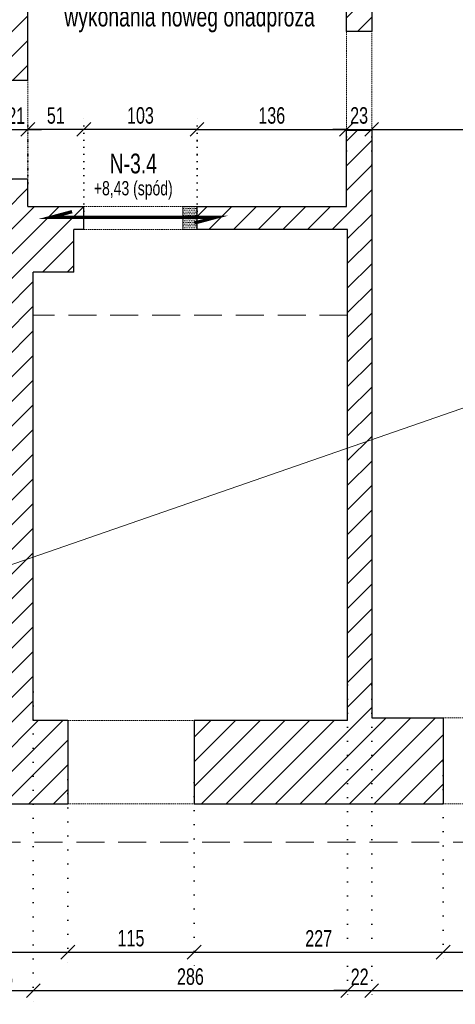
# Model space of a CAD drawing. Header units: millimetres. Extents: x 11149 to 111407, y -107619 to -23630.
# Tile 23 of 245: x 12419 to 12815, y -36625 to -35729. Entities that reach past the tile are written whole.
import ezdxf
from ezdxf.enums import TextEntityAlignment as Align

# ---------------------------------------------------------------- set-up
doc = ezdxf.new("R2010")
doc.units = ezdxf.units.MM
doc.header["$LTSCALE"] = 2
for name, pattern in [('DOT', [6.35, 0, -6.35]), ('HIDDEN', [9.525, 6.35, -3.175]), ('HIDDENX2', [19.05, 12.7, -6.35])]:
    doc.linetypes.add(name, pattern=pattern)
doc.layers.get('0').update_dxf_attribs({"plot": 0})
doc.layers.get('Defpoints').update_dxf_attribs({"color": 1})
doc.layers.add('3DPLAN_A_KRESKOWANIE 1', color=253, linetype='Continuous')
for name, color, linetype, lineweight in [('3DPLAN_A_WYSOKOŚCI ZMIANA', 144, 'HIDDENX2', 5), ('A_WYBURZENIA', 6, 'Continuous', 0), ('A_ściany mur', 2, 'Continuous', 30), ('e-cad_opisyNadproża', 7, 'Continuous', 9), ('e-cad_wymiary', 4, 'Continuous', 9), ('Opisy', 7, 'Continuous', 13)]:
    doc.layers.add(name, color=color, linetype=linetype, lineweight=lineweight)
doc.styles.add('e-cad_1', font='arial.ttf', dxfattribs={"width": 0.7})
doc.dimstyles.new('e-cad_1_100_[cm]', dxfattribs={"dimscale": 10, "dimtxt": 1.5, "dimasz": 1.25, "dimexe": 1.25, "dimexo": 0.625, "dimgap": 0.5, "dimtad": 1, "dimdec": 0, "dimrnd": 1, "dimzin": 1, "dimtxsty": 'e-cad_1', "dimblk": 'OBLIQUE', "dimcen": 2.5, "dimclrd": 256, "dimclre": 252, "dimclrt": 7, "dimadec": 0, "dimazin": 0, "dimtfac": 1, "dimtix": 1, "dimtmove": 2, "dimatfit": 3, "dimldrblk": 'NONE', "dimfxl": 60, "dimfxlon": 1, "dimarcsym": 0})
pattern_1 = [(45, (13281.13, -30963.905), (-11.22532, 11.22532), [])]

# ---------------------------------------------------------------- blocks, each defined once
blk = doc.blocks.new('_OBLIQUE')
at = {"color": 0, "linetype": 'ByBlock', "lineweight": -2}
blk.add_line((-0.5, -0.5), (0.5, 0.5), dxfattribs=at)
blk = doc.blocks.new('*D144')
at = {"layer": 'Defpoints', "color": 0}
for p in [(12462.55, -36414.55), (12181.88, -36432.81), (12462.55, -36577.89)]:
    blk.add_point(p, dxfattribs=at)
at = {"layer": 'e-cad_wymiary', "color": 252, "linetype": 'DOT', "lineweight": -2}
for p, q in [((12462.55, -36420.8), (12462.55, -36590.39)), ((12181.88, -36439.06), (12181.88, -36590.39))]:
    blk.add_line(p, q, dxfattribs=at)
at = {"layer": 'e-cad_wymiary', "lineweight": -2}
blk.add_line((12181.88, -36577.89), (12462.55, -36577.89), dxfattribs=at)
at = {"layer": 'e-cad_wymiary', "lineweight": -2, "xscale": 12.5, "yscale": 12.5, "zscale": 12.5, "rotation": 180}
blk.add_blockref('_OBLIQUE', (12181.88, -36577.89), dxfattribs=at)
at = {"layer": 'e-cad_wymiary', "lineweight": -2, "xscale": 12.5, "yscale": 12.5, "zscale": 12.5}
blk.add_blockref('_OBLIQUE', (12462.55, -36577.89), dxfattribs=at)
at = {"layer": 'e-cad_wymiary', "color": 7, "insert": (12322.22, -36565.23), "char_height": 15, "attachment_point": 5, "style": 'e-cad_1'}
blk.add_mtext('281', dxfattribs=at)
blk = doc.blocks.new('_None')
blk = doc.blocks.new('*D145')
at = {"layer": 'Defpoints', "color": 0}
for p in [(12462.55, -36414.55), (12577.55, -36417.16), (12577.55, -36577.89)]:
    blk.add_point(p, dxfattribs=at)
at = {"layer": 'e-cad_wymiary', "color": 252, "linetype": 'DOT', "lineweight": -2}
for p, q in [((12462.55, -36420.8), (12462.55, -36590.39)), ((12577.55, -36423.41), (12577.55, -36590.39))]:
    blk.add_line(p, q, dxfattribs=at)
at = {"layer": 'e-cad_wymiary', "lineweight": -2}
blk.add_line((12462.55, -36577.89), (12577.55, -36577.89), dxfattribs=at)
at = {"layer": 'e-cad_wymiary', "lineweight": -2, "xscale": 12.5, "yscale": 12.5, "zscale": 12.5, "rotation": 180}
blk.add_blockref('_OBLIQUE', (12462.55, -36577.89), dxfattribs=at)
at = {"layer": 'e-cad_wymiary', "lineweight": -2, "xscale": 12.5, "yscale": 12.5, "zscale": 12.5}
blk.add_blockref('_OBLIQUE', (12577.55, -36577.89), dxfattribs=at)
at = {"layer": 'e-cad_wymiary', "color": 7, "insert": (12520.05, -36565.23), "char_height": 15, "attachment_point": 5, "style": 'e-cad_1'}
blk.add_mtext('115', dxfattribs=at)
blk = doc.blocks.new('*D146')
at = {"layer": 'Defpoints', "color": 0}
for p in [(12804.12, -36397.94), (12577.55, -36417.16), (12804.12, -36577.89)]:
    blk.add_point(p, dxfattribs=at)
at = {"layer": 'e-cad_wymiary', "color": 252, "linetype": 'DOT', "lineweight": -2}
for p, q in [((12804.12, -36404.19), (12804.12, -36590.39)), ((12577.55, -36423.41), (12577.55, -36590.39))]:
    blk.add_line(p, q, dxfattribs=at)
at = {"layer": 'e-cad_wymiary', "lineweight": -2}
blk.add_line((12577.55, -36577.89), (12804.12, -36577.89), dxfattribs=at)
at = {"layer": 'e-cad_wymiary', "lineweight": -2, "xscale": 12.5, "yscale": 12.5, "zscale": 12.5, "rotation": 180}
blk.add_blockref('_OBLIQUE', (12577.55, -36577.89), dxfattribs=at)
at = {"layer": 'e-cad_wymiary', "lineweight": -2, "xscale": 12.5, "yscale": 12.5, "zscale": 12.5}
blk.add_blockref('_OBLIQUE', (12804.12, -36577.89), dxfattribs=at)
at = {"layer": 'e-cad_wymiary', "color": 7, "insert": (12690.84, -36565.36), "char_height": 15, "attachment_point": 5, "style": 'e-cad_1'}
blk.add_mtext('227', dxfattribs=at)
blk = doc.blocks.new('*D147')
at = {"layer": 'Defpoints', "color": 0}
for p in [(12804.12, -36397.94), (12919.12, -36399.24), (12919.12, -36577.89)]:
    blk.add_point(p, dxfattribs=at)
at = {"layer": 'e-cad_wymiary', "color": 252, "linetype": 'DOT', "lineweight": -2}
for p, q in [((12804.12, -36404.19), (12804.12, -36590.39)), ((12919.12, -36405.49), (12919.12, -36590.39))]:
    blk.add_line(p, q, dxfattribs=at)
at = {"layer": 'e-cad_wymiary', "lineweight": -2}
blk.add_line((12804.12, -36577.89), (12919.12, -36577.89), dxfattribs=at)
at = {"layer": 'e-cad_wymiary', "lineweight": -2, "xscale": 12.5, "yscale": 12.5, "zscale": 12.5, "rotation": 180}
blk.add_blockref('_OBLIQUE', (12804.12, -36577.89), dxfattribs=at)
at = {"layer": 'e-cad_wymiary', "lineweight": -2, "xscale": 12.5, "yscale": 12.5, "zscale": 12.5}
blk.add_blockref('_OBLIQUE', (12919.12, -36577.89), dxfattribs=at)
at = {"layer": 'e-cad_wymiary', "color": 7, "insert": (12861.62, -36565.23), "char_height": 15, "attachment_point": 5, "style": 'e-cad_1'}
blk.add_mtext('115', dxfattribs=at)
blk = doc.blocks.new('*D171')
at = {"layer": 'Defpoints', "color": 0}
for p in [(12431.12, -36334.59), (12378.12, -36346.92), (12431.12, -36612.89)]:
    blk.add_point(p, dxfattribs=at)
at = {"layer": 'e-cad_wymiary', "color": 252, "linetype": 'DOT', "lineweight": -2}
for p, q in [((12431.12, -36340.84), (12431.12, -36625.39)), ((12378.12, -36353.17), (12378.12, -36625.39))]:
    blk.add_line(p, q, dxfattribs=at)
at = {"layer": 'e-cad_wymiary', "lineweight": -2}
blk.add_line((12378.12, -36612.89), (12431.12, -36612.89), dxfattribs=at)
at = {"layer": 'e-cad_wymiary', "lineweight": -2, "xscale": 12.5, "yscale": 12.5, "zscale": 12.5, "rotation": 180}
blk.add_blockref('_OBLIQUE', (12378.12, -36612.89), dxfattribs=at)
at = {"layer": 'e-cad_wymiary', "lineweight": -2, "xscale": 12.5, "yscale": 12.5, "zscale": 12.5}
blk.add_blockref('_OBLIQUE', (12431.12, -36612.89), dxfattribs=at)
at = {"layer": 'e-cad_wymiary', "color": 7, "insert": (12404.62, -36600.23), "char_height": 15, "attachment_point": 5, "style": 'e-cad_1'}
blk.add_mtext('53', dxfattribs=at)
blk = doc.blocks.new('*D172')
at = {"layer": 'Defpoints', "color": 0}
for p in [(12717.12, -36328.43), (12431.12, -36334.59), (12717.12, -36612.89)]:
    blk.add_point(p, dxfattribs=at)
at = {"layer": 'e-cad_wymiary', "color": 252, "linetype": 'DOT', "lineweight": -2}
for p, q in [((12431.12, -36340.84), (12431.12, -36625.39)), ((12717.12, -36334.68), (12717.12, -36625.39))]:
    blk.add_line(p, q, dxfattribs=at)
at = {"layer": 'e-cad_wymiary', "lineweight": -2}
blk.add_line((12431.12, -36612.89), (12717.12, -36612.89), dxfattribs=at)
at = {"layer": 'e-cad_wymiary', "lineweight": -2, "xscale": 12.5, "yscale": 12.5, "zscale": 12.5, "rotation": 180}
blk.add_blockref('_OBLIQUE', (12431.12, -36612.89), dxfattribs=at)
at = {"layer": 'e-cad_wymiary', "lineweight": -2, "xscale": 12.5, "yscale": 12.5, "zscale": 12.5}
blk.add_blockref('_OBLIQUE', (12717.12, -36612.89), dxfattribs=at)
at = {"layer": 'e-cad_wymiary', "color": 7, "insert": (12574.12, -36600.23), "char_height": 15, "attachment_point": 5, "style": 'e-cad_1'}
blk.add_mtext('286', dxfattribs=at)
blk = doc.blocks.new('*D173')
at = {"layer": 'Defpoints', "color": 0}
for p in [(12717.12, -36328.43), (12739.12, -36328.43), (12739.12, -36612.89)]:
    blk.add_point(p, dxfattribs=at)
at = {"layer": 'e-cad_wymiary', "color": 252, "linetype": 'DOT', "lineweight": -2}
for p, q in [((12717.12, -36334.68), (12717.12, -36625.39)), ((12739.12, -36334.68), (12739.12, -36625.39))]:
    blk.add_line(p, q, dxfattribs=at)
at = {"layer": 'e-cad_wymiary', "lineweight": -2}
for p, q in [((12717.12, -36612.89), (12704.62, -36612.89)), ((12717.12, -36612.89), (12739.12, -36612.89)), ((12739.12, -36612.89), (12751.62, -36612.89))]:
    blk.add_line(p, q, dxfattribs=at)
at = {"layer": 'e-cad_wymiary', "lineweight": -2, "xscale": 12.5, "yscale": 12.5, "zscale": 12.5}
blk.add_blockref('_OBLIQUE', (12717.12, -36612.89), dxfattribs=at)
at = {"layer": 'e-cad_wymiary', "lineweight": -2, "xscale": 12.5, "yscale": 12.5, "zscale": 12.5, "rotation": 180}
blk.add_blockref('_OBLIQUE', (12739.12, -36612.89), dxfattribs=at)
at = {"layer": 'e-cad_wymiary', "color": 7, "insert": (12728.12, -36600.36), "char_height": 15, "attachment_point": 5, "style": 'e-cad_1'}
blk.add_mtext('22', dxfattribs=at)
blk = doc.blocks.new('*D174')
at = {"layer": 'Defpoints', "color": 0}
for p in [(12739.12, -36328.43), (12971.6, -36364.7), (12971.6, -36612.89)]:
    blk.add_point(p, dxfattribs=at)
at = {"layer": 'e-cad_wymiary', "color": 252, "linetype": 'DOT', "lineweight": -2}
for p, q in [((12739.12, -36334.68), (12739.12, -36625.39)), ((12971.6, -36370.95), (12971.6, -36625.39))]:
    blk.add_line(p, q, dxfattribs=at)
at = {"layer": 'e-cad_wymiary', "lineweight": -2}
blk.add_line((12739.12, -36612.89), (12971.6, -36612.89), dxfattribs=at)
at = {"layer": 'e-cad_wymiary', "lineweight": -2, "xscale": 12.5, "yscale": 12.5, "zscale": 12.5, "rotation": 180}
blk.add_blockref('_OBLIQUE', (12739.12, -36612.89), dxfattribs=at)
at = {"layer": 'e-cad_wymiary', "lineweight": -2, "xscale": 12.5, "yscale": 12.5, "zscale": 12.5}
blk.add_blockref('_OBLIQUE', (12971.6, -36612.89), dxfattribs=at)
at = {"layer": 'e-cad_wymiary', "color": 7, "insert": (12855.36, -36600.23), "char_height": 15, "attachment_point": 5, "style": 'e-cad_1'}
blk.add_mtext('232', dxfattribs=at)
blk = doc.blocks.new('*D236')
at = {"layer": 'Defpoints', "color": 0}
for p in [(12426.12, -35828.89), (12405.12, -35884.44), (12426.12, -35884.44)]:
    blk.add_point(p, dxfattribs=at)
at = {"layer": 'e-cad_wymiary', "color": 252, "linetype": 'DOT', "lineweight": -2}
for p, q in [((12405.12, -35878.19), (12405.12, -35816.39)), ((12426.12, -35878.19), (12426.12, -35816.39))]:
    blk.add_line(p, q, dxfattribs=at)
at = {"layer": 'e-cad_wymiary', "lineweight": -2}
for p, q in [((12405.12, -35828.89), (12392.62, -35828.89)), ((12405.12, -35828.89), (12426.12, -35828.89)), ((12426.12, -35828.89), (12438.62, -35828.89))]:
    blk.add_line(p, q, dxfattribs=at)
at = {"layer": 'e-cad_wymiary', "lineweight": -2, "xscale": 12.5, "yscale": 12.5, "zscale": 12.5}
blk.add_blockref('_OBLIQUE', (12405.12, -35828.89), dxfattribs=at)
at = {"layer": 'e-cad_wymiary', "lineweight": -2, "xscale": 12.5, "yscale": 12.5, "zscale": 12.5, "rotation": 180}
blk.add_blockref('_OBLIQUE', (12426.12, -35828.89), dxfattribs=at)
at = {"layer": 'e-cad_wymiary', "color": 7, "insert": (12415.62, -35816.36), "char_height": 15, "attachment_point": 5, "style": 'e-cad_1'}
blk.add_mtext('21', dxfattribs=at)
blk = doc.blocks.new('*D237')
at = {"layer": 'Defpoints', "color": 0, "ltscale": 0.5}
for p in [(12716.12, -35828.89), (12716.12, -35867.35), (12580.12, -35909.39)]:
    blk.add_point(p, dxfattribs=at)
at = {"layer": 'e-cad_wymiary', "color": 252, "linetype": 'DOT', "lineweight": -2}
for p, q in [((12580.12, -35903.14), (12580.12, -35816.39)), ((12716.12, -35861.1), (12716.12, -35816.39))]:
    blk.add_line(p, q, dxfattribs=at)
at = {"layer": 'e-cad_wymiary', "lineweight": -2}
blk.add_line((12580.12, -35828.89), (12716.12, -35828.89), dxfattribs=at)
at = {"layer": 'e-cad_wymiary', "lineweight": -2, "ltscale": 0.5, "xscale": 12.5, "yscale": 12.5, "zscale": 12.5, "rotation": 180}
blk.add_blockref('_OBLIQUE', (12580.12, -35828.89), dxfattribs=at)
at = {"layer": 'e-cad_wymiary', "lineweight": -2, "ltscale": 0.5, "xscale": 12.5, "yscale": 12.5, "zscale": 12.5}
blk.add_blockref('_OBLIQUE', (12716.12, -35828.89), dxfattribs=at)
at = {"layer": 'e-cad_wymiary', "color": 7, "ltscale": 0.5, "insert": (12648.12, -35816.23), "char_height": 15, "attachment_point": 5, "style": 'e-cad_1'}
blk.add_mtext('136', dxfattribs=at)
blk = doc.blocks.new('*D238')
at = {"layer": 'Defpoints', "color": 0}
for p in [(12739.12, -35828.89), (12716.12, -35867.35), (12739.12, -35867.35)]:
    blk.add_point(p, dxfattribs=at)
at = {"layer": 'e-cad_wymiary', "color": 252, "linetype": 'DOT', "lineweight": -2}
for p, q in [((12716.12, -35861.1), (12716.12, -35816.39)), ((12739.12, -35861.1), (12739.12, -35816.39))]:
    blk.add_line(p, q, dxfattribs=at)
at = {"layer": 'e-cad_wymiary', "lineweight": -2}
for p, q in [((12716.12, -35828.89), (12703.62, -35828.89)), ((12716.12, -35828.89), (12739.12, -35828.89)), ((12739.12, -35828.89), (12751.62, -35828.89))]:
    blk.add_line(p, q, dxfattribs=at)
at = {"layer": 'e-cad_wymiary', "lineweight": -2, "xscale": 12.5, "yscale": 12.5, "zscale": 12.5}
blk.add_blockref('_OBLIQUE', (12716.12, -35828.89), dxfattribs=at)
at = {"layer": 'e-cad_wymiary', "lineweight": -2, "xscale": 12.5, "yscale": 12.5, "zscale": 12.5, "rotation": 180}
blk.add_blockref('_OBLIQUE', (12739.12, -35828.89), dxfattribs=at)
at = {"layer": 'e-cad_wymiary', "color": 7, "insert": (12727.62, -35816.23), "char_height": 15, "attachment_point": 5, "style": 'e-cad_1'}
blk.add_mtext('23', dxfattribs=at)
blk = doc.blocks.new('*D239')
at = {"layer": 'Defpoints', "color": 0}
for p in [(13001.12, -35791.2), (13001.12, -35828.89), (12739.12, -35867.35)]:
    blk.add_point(p, dxfattribs=at)
at = {"layer": 'e-cad_wymiary', "color": 252, "linetype": 'DOT', "lineweight": -2}
for p, q in [((13001.12, -35797.45), (13001.12, -35841.39)), ((12739.12, -35861.1), (12739.12, -35816.39))]:
    blk.add_line(p, q, dxfattribs=at)
at = {"layer": 'e-cad_wymiary', "lineweight": -2}
blk.add_line((12739.12, -35828.89), (13001.12, -35828.89), dxfattribs=at)
at = {"layer": 'e-cad_wymiary', "lineweight": -2, "xscale": 12.5, "yscale": 12.5, "zscale": 12.5, "rotation": 180}
blk.add_blockref('_OBLIQUE', (12739.12, -35828.89), dxfattribs=at)
at = {"layer": 'e-cad_wymiary', "lineweight": -2, "xscale": 12.5, "yscale": 12.5, "zscale": 12.5}
blk.add_blockref('_OBLIQUE', (13001.12, -35828.89), dxfattribs=at)
at = {"layer": 'e-cad_wymiary', "color": 7, "insert": (12870.12, -35816.23), "char_height": 15, "attachment_point": 5, "style": 'e-cad_1'}
blk.add_mtext('262', dxfattribs=at)
blk = doc.blocks.new('*D2326')
at = {"layer": 'Defpoints', "color": 0, "ltscale": 0.5}
for p in [(12477.12, -35828.89), (12477.12, -35909.39), (12580.12, -35909.39)]:
    blk.add_point(p, dxfattribs=at)
at = {"layer": 'e-cad_wymiary', "color": 252, "linetype": 'DOT', "lineweight": -2, "ltscale": 0.5}
for p, q in [((12477.12, -35903.14), (12477.12, -35816.39)), ((12580.12, -35903.14), (12580.12, -35816.39))]:
    blk.add_line(p, q, dxfattribs=at)
at = {"layer": 'e-cad_wymiary', "lineweight": -2, "ltscale": 0.5}
blk.add_line((12580.12, -35828.89), (12477.12, -35828.89), dxfattribs=at)
at = {"layer": 'e-cad_wymiary', "lineweight": -2, "ltscale": 0.5, "xscale": 12.5, "yscale": 12.5, "zscale": 12.5, "rotation": 180}
blk.add_blockref('_OBLIQUE', (12477.12, -35828.89), dxfattribs=at)
at = {"layer": 'e-cad_wymiary', "lineweight": -2, "ltscale": 0.5, "xscale": 12.5, "yscale": 12.5, "zscale": 12.5}
blk.add_blockref('_OBLIQUE', (12580.12, -35828.89), dxfattribs=at)
at = {"layer": 'e-cad_wymiary', "color": 7, "ltscale": 0.5, "insert": (12528.62, -35816.23), "char_height": 15, "attachment_point": 5, "style": 'e-cad_1'}
blk.add_mtext('103', dxfattribs=at)
blk = doc.blocks.new('*D2327')
at = {"layer": 'Defpoints', "color": 0, "ltscale": 0.5}
for p in [(12426.12, -35828.89), (12426.12, -35883.42), (12477.12, -35909.39)]:
    blk.add_point(p, dxfattribs=at)
at = {"layer": 'e-cad_wymiary', "color": 252, "linetype": 'DOT', "lineweight": -2, "ltscale": 0.5}
for p, q in [((12426.12, -35877.17), (12426.12, -35816.39)), ((12477.12, -35903.14), (12477.12, -35816.39))]:
    blk.add_line(p, q, dxfattribs=at)
at = {"layer": 'e-cad_wymiary', "lineweight": -2, "ltscale": 0.5}
blk.add_line((12477.12, -35828.89), (12426.12, -35828.89), dxfattribs=at)
at = {"layer": 'e-cad_wymiary', "lineweight": -2, "ltscale": 0.5, "xscale": 12.5, "yscale": 12.5, "zscale": 12.5, "rotation": 180}
blk.add_blockref('_OBLIQUE', (12426.12, -35828.89), dxfattribs=at)
at = {"layer": 'e-cad_wymiary', "lineweight": -2, "ltscale": 0.5, "xscale": 12.5, "yscale": 12.5, "zscale": 12.5}
blk.add_blockref('_OBLIQUE', (12477.12, -35828.89), dxfattribs=at)
at = {"layer": 'e-cad_wymiary', "color": 7, "ltscale": 0.5, "insert": (12451.62, -35816.23), "char_height": 15, "attachment_point": 5, "style": 'e-cad_1'}
blk.add_mtext('51', dxfattribs=at)

msp = doc.modelspace()

# ---------------------------------------------------------------- hatches: boundary and pattern name
at = {"layer": '3DPLAN_A_KRESKOWANIE 1'}
h = msp.add_hatch(dxfattribs=at)
h.set_pattern_fill('ANSI31', color=256, scale=5, style=0)
h.set_pattern_definition(pattern_1)
h.paths.add_polyline_path([(12730.12, -35132.89), (12979.12, -35132.89), (13026.62, -35132.89), (13026.62, -36442.89), (12919.12, -36442.89), (12919.12, -36364.7), (12972.12, -36364.7), (12972.12, -36287.7), (12985.12, -36287.7), (12999.12, -36287.7), (12999.12, -36028.7), (12985.12, -36028.7), (12936.12, -36028.7), (12936.12, -35824.7), (13001.12, -35824.7), (13001.12, -35757.7), (12985.12, -35757.7), (12985.12, -35671.7), (12739.12, -35671.7), (12739.12, -35739.7), (12716.12, -35739.7), (12716.12, -35673.89), (12595.12, -35673.89), (12595.12, -35630.89), (12618.12, -35630.89), (12618.12, -35654.89), (12846.12, -35654.89), (12848.12, -35654.89), (12850.12, -35654.89), (12858.12, -35654.89), (12968.12, -35654.89), (12968.12, -35638.89), (12990.12, -35638.89), (12990.12, -35499.89), (12920.12, -35499.89), (12920.12, -35487.89), (12920.12, -35453.89), (12920.12, -35439.89), (12920.12, -35400.89), (12950.12, -35400.89), (12950.12, -35344.89), (12970.12, -35344.89), (12990.12, -35344.89), (12990.12, -35156.89), (12970.12, -35156.89), (12730.12, -35156.89)])
h.paths.add_polyline_path([(13394.12, -35671.89), (13363.91, -35671.89), (13351.91, -35671.89), (13106.7, -35671.89), (13106.7, -35795.89), (13062.7, -35795.89), (13062.7, -35919.89), (13106.7, -35919.89), (13106.7, -36022.89), (13062.7, -36022.89), (13062.7, -36308.89), (13077.7, -36308.89), (13077.7, -36357.89), (13147.7, -36357.89), (13147.7, -36442.89), (13026.62, -36442.89), (13026.62, -35132.89), (13027.12, -35132.89), (13027.12, -35118.89), (13062.12, -35118.89), (13062.12, -35138.89), (13219.12, -35138.89), (13249.76, -35138.89), (13280.43, -35138.89), (13311.1, -35138.89), (13341.77, -35138.89), (13372.44, -35138.89), (13403.11, -35138.89), (13433.78, -35138.89), (13464.45, -35138.89), (13495.12, -35138.89), (13517.12, -35138.89), (13517.12, -35217.89), (13517.12, -35223.89), (13404.12, -35223.89), (13379.12, -35223.89), (13379.12, -35163.89), (13298.12, -35163.89), (13298.12, -35179.89), (13282.12, -35179.89), (13169.12, -35179.89), (13159.12, -35179.89), (13159.12, -35178.89), (13062.12, -35178.89), (13062.12, -35280.89), (13082.12, -35280.89), (13082.12, -35307.89), (13082.12, -35328.89), (13062.12, -35328.89), (13062.12, -35406.89), (13073.12, -35406.89), (13073.12, -35455.89), (13063.12, -35455.89), (13063.12, -35473.89), (13063.12, -35490.89), (13063.12, -35649.89), (13183.12, -35649.89), (13185.12, -35649.89), (13394.12, -35649.89)])
h = msp.add_hatch(dxfattribs=at)
h.set_pattern_fill('ANSI31', color=256, scale=5, style=0)
h.set_pattern_definition(pattern_1)
h.paths.add_polyline_path([(11781.49, -35790.89), (11827.12, -35790.89), (11827.12, -35740.89), (12266.12, -35740.89), (12278.12, -35740.89), (12302.12, -35740.89), (12379.12, -35740.89), (12379.12, -35754.89), (12405.12, -35754.89), (12405.12, -35783.89), (12426.12, -35783.89), (12426.12, -35686.89), (12406.12, -35686.89), (12406.12, -35686.89), (12346.12, -35686.89), (12346.12, -35716.89), (12269.12, -35716.89), (12240.56, -35716.89), (12212, -35716.89), (12183.44, -35716.89), (12165.17, -35716.89), (12154.92, -35716.89), (12152.02, -35703.99), (12152.02, -35716.89), (12122.24, -35716.89), (12092.46, -35716.89), (12062.68, -35716.89), (12032.9, -35716.89), (12003.12, -35716.89), (11850.12, -35716.89), (11850.12, -35676.89), (11781.49, -35676.89)])
h = msp.add_hatch(dxfattribs=at)
h.set_pattern_fill('ANSI31', color=256, scale=5, style=0)
h.set_pattern_definition(pattern_1)
h.paths.add_polyline_path([(12580.12, -35898.89), (12716.12, -35898.89), (12716.12, -35829.7), (12739.12, -35829.7), (12739.12, -36364.7), (12804.12, -36364.7), (12804.12, -36442.89), (12577.55, -36442.89), (12577.55, -36366.89), (12717.12, -36366.89), (12717.12, -35997.89), (12717.12, -35919.89), (12580.12, -35919.89)])
h = msp.add_hatch(dxfattribs=at)
h.set_pattern_fill('ANSI31', color=256, scale=5, style=0)
h.set_pattern_definition(pattern_1)
h.paths.add_polyline_path([(12181.88, -36358.89), (12181.88, -36442.89), (12462.55, -36442.89), (12462.55, -36366.89), (12431.12, -36366.89), (12431.12, -35997.89), (12431.12, -35958.89), (12468.12, -35958.89), (12468.12, -35919.89), (12477.12, -35919.89), (12477.12, -35898.89), (12426.12, -35898.89), (12426.12, -35873.89), (12405.12, -35873.89), (12405.12, -35890.89), (12405.12, -35902.89), (12405.12, -36307.89), (12378.12, -36307.89), (12378.12, -36358.89)])
at = {"layer": 'A_WYBURZENIA', "transparency": 33554687}
h = msp.add_hatch(dxfattribs=at)
h.set_pattern_fill('DOTS', color=256)
h.set_pattern_definition([(0, (-8846.8284, -11118.418), (0.79375, 1.5875), [0, -1.5875])])
h.paths.add_polyline_path([(12567.12, -35919.89), (12580.12, -35919.89), (12580.12, -35898.89), (12567.12, -35898.89)])

# ---------------------------------------------------------------- linework, layer by layer
at = {"layer": '3DPLAN_A_WYSOKOŚCI ZMIANA'}
for p, q in [((12717.12, -35997.89), (12431.12, -35997.89)), ((11746.49, -36477.89), (16712.49, -36477.89))]:
    msp.add_line(p, q, dxfattribs=at)
at = {"layer": 'A_WYBURZENIA'}
for p, q in [((12567.12, -35919.89), (12567.12, -35898.89)), ((12567.12, -35898.89), (12580.12, -35898.89)), ((12580.12, -35919.89), (12567.12, -35919.89))]:
    msp.add_line(p, q, dxfattribs=at)
at = {"layer": 'A_ściany mur', "ltscale": 0.1}
for p, q in [((12716.12, -35739.7), (12716.12, -35673.89)), ((12739.12, -35671.7), (12739.12, -35739.7)), ((12426.12, -35783.89), (12426.12, -35686.89)), ((12739.12, -35739.7), (12716.12, -35739.7)), ((12405.12, -35783.89), (12426.12, -35783.89)), ((12716.12, -35898.89), (12716.12, -35829.7)), ((12739.12, -35829.7), (12716.12, -35829.7)), ((12739.12, -35829.7), (12739.12, -36364.7)), ((12405.12, -35873.89), (12426.12, -35873.89)), ((12426.12, -35898.89), (12426.12, -35873.89)), ((12426.12, -35898.89), (12477.12, -35898.89)), ((12477.12, -35919.89), (12477.12, -35898.89)), ((12580.12, -35898.89), (12716.12, -35898.89)), ((12580.12, -35919.89), (12580.12, -35898.89)), ((12477.12, -35919.89), (12468.12, -35919.89)), ((12468.12, -35958.89), (12468.12, -35919.89)), ((12717.12, -35919.89), (12580.12, -35919.89)), ((12717.12, -36366.89), (12717.12, -35919.89)), ((12468.12, -35958.89), (12431.12, -35958.89)), ((12431.12, -36366.89), (12431.12, -35958.89)), ((12462.55, -36366.89), (12431.12, -36366.89)), ((12462.55, -36366.89), (12462.55, -36442.89)), ((12717.12, -36366.89), (12577.55, -36366.89)), ((12577.55, -36366.89), (12577.55, -36442.89)), ((12739.12, -36364.7), (12804.12, -36364.7)), ((12804.12, -36364.7), (12804.12, -36442.89)), ((12181.88, -36442.89), (12462.55, -36442.89)), ((12577.55, -36442.89), (12804.12, -36442.89))]:
    msp.add_line(p, q, dxfattribs=at)
at = {"layer": 'A_ściany mur', "color": 4, "linetype": 'HIDDEN', "lineweight": 5, "ltscale": 0.1}
for p, q in [((12716.12, -35739.7), (12716.12, -35829.7)), ((12739.12, -35829.7), (12739.12, -35739.7)), ((12426.12, -35783.89), (12426.12, -35873.89)), ((12477.12, -35898.89), (12567.12, -35898.89)), ((12477.12, -35919.89), (12567.12, -35919.89)), ((12462.55, -36366.89), (12577.55, -36366.89)), ((12804.12, -36364.7), (12919.12, -36364.7)), ((12462.55, -36442.89), (12577.55, -36442.89)), ((12804.12, -36442.89), (12919.12, -36442.89))]:
    msp.add_line(p, q, dxfattribs=at)
at = {"layer": 'Opisy'}
msp.add_line((11781.49, -36442.89), (16677.49, -34747.89), dxfattribs=at)
at = {"layer": 'Opisy', "color": 161, "const_width": 3}
msp.add_lwpolyline([(12577.81, -35914.08), (12597.12, -35908.9), (12447.12, -35908.9), (12466.44, -35903.73)], dxfattribs=at)

# ---------------------------------------------------------------- texts
at = {"layer": 'e-cad_opisyNadproża', "ltscale": 0.08, "style": 'e-cad_1', "width": 0.7}
for s, height, p in [('N-3.4', 18, (12522.12, -35850.89)), ('+8,43 (spód)', 13, (12522.12, -35875.89))]:
    msp.add_text(s, height=height, dxfattribs=at).set_placement(p, align=Align.TOP_CENTER)
at = {"layer": 'Opisy', "insert": (12459.33, -35687.15), "char_height": 18, "width": 428.6874, "attachment_point": 1, "style": 'e-cad_1'}
msp.add_mtext('Po wykonaniu odkrywek określić konieczność wykonania noweg onadproża', dxfattribs=at)

# ---------------------------------------------------------------- dimensions: what is measured, and where the dimension line sits
at = {"layer": 'e-cad_wymiary'}
for base, p1, p2, picture, middle in [((13001.12, -35828.89), (12739.12, -35867.35), (13001.12, -35791.2), '*D239', (12870.12, -35816.23)), ((12426.12, -35828.89), (12405.12, -35884.44), (12426.12, -35884.44), '*D236', (12415.62, -35816.36)), ((12716.12, -35828.89), (12580.12, -35909.39), (12716.12, -35867.35), '*D237', (12648.12, -35816.23)), ((12739.12, -35828.89), (12716.12, -35867.35), (12739.12, -35867.35), '*D238', (12727.62, -35816.23)), ((12717.12, -36612.89), (12431.12, -36334.59), (12717.12, -36328.43), '*D172', (12574.12, -36600.23)), ((12739.12, -36612.89), (12717.12, -36328.43), (12739.12, -36328.43), '*D173', (12728.12, -36600.36)), ((12971.6, -36612.89), (12739.12, -36328.43), (12971.6, -36364.7), '*D174', (12855.36, -36600.23)), ((12431.12, -36612.89), (12378.12, -36346.92), (12431.12, -36334.59), '*D171', (12404.62, -36600.23)), ((12804.12, -36577.89), (12577.55, -36417.16), (12804.12, -36397.94), '*D146', (12690.84, -36565.36)), ((12919.12, -36577.89), (12804.12, -36397.94), (12919.12, -36399.24), '*D147', (12861.62, -36565.23)), ((12462.55, -36577.89), (12181.88, -36432.81), (12462.55, -36414.55), '*D144', (12322.22, -36565.23)), ((12577.55, -36577.89), (12462.55, -36414.55), (12577.55, -36417.16), '*D145', (12520.05, -36565.23))]:
    dim = msp.add_linear_dim(base=base, p1=p1, p2=p2, dimstyle='e-cad_1_100_[cm]', dxfattribs=at)
    dim.commit()
    dim.dimension.update_dxf_attribs({"geometry": picture, "text_midpoint": middle})
at = {"layer": 'e-cad_wymiary', "ltscale": 0.5}
for base, p1, p2, picture, middle in [((12426.12, -35828.89), (12477.12, -35909.39), (12426.12, -35883.42), '*D2327', (12451.62, -35816.23)), ((12477.12, -35828.89), (12580.12, -35909.39), (12477.12, -35909.39), '*D2326', (12528.62, -35816.23))]:
    dim = msp.add_linear_dim(base=base, p1=p1, p2=p2, dimstyle='e-cad_1_100_[cm]', dxfattribs=at)
    dim.commit()
    dim.dimension.update_dxf_attribs({"geometry": picture, "text_midpoint": middle})

doc.saveas('drawing.dxf')
